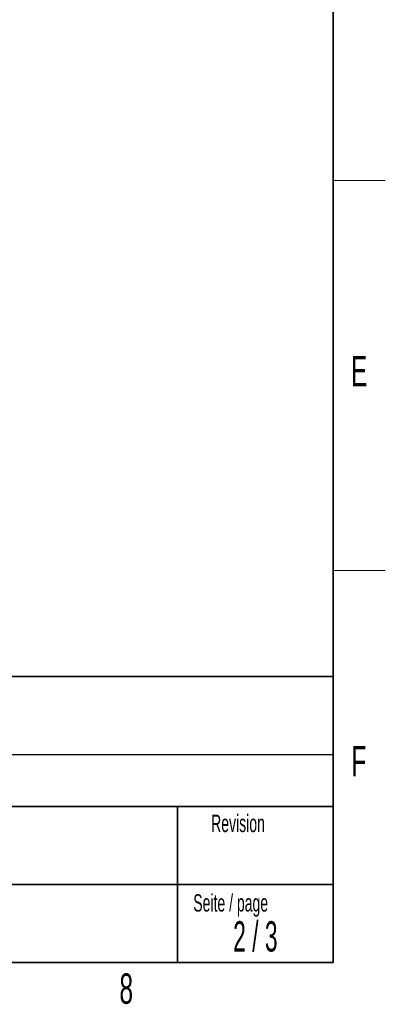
# Paper-space layout 'Blatt2' of a CAD drawing. Header units: millimetres. Extents: x 5 to 418, y 2 to 292.
# Tile 47 of 53: x 372 to 414, y 7 to 121. Entities that reach past the tile are written whole.
import ezdxf

# ---------------------------------------------------------------- set-up
doc = ezdxf.new("R2010")
doc.units = ezdxf.units.MM
doc.layers.add('SLD-0', color=7, linetype='Continuous')
doc.styles.add('SLDTEXTSTYLE0', font='TXT', dxfattribs={"width": 0.605})
doc.styles.add('SLDTEXTSTYLE1', font='TXT', dxfattribs={"width": 0.563})

psp = doc.layouts.new('Blatt2')

# ---------------------------------------------------------------- linework, layer by layer
at = {"layer": 'SLD-0', "lineweight": 35}
for p, q in [((408, 12), (408, 282.5)), ((318, 45), (408, 45)), ((408, 45), (408, 12)), ((408, 30), (318, 30)), ((390, 12), (390, 30)), ((318, 21), (390, 21)), ((390, 21), (408, 21)), ((26, 12), (408, 12)), ((408, 12), (318, 12))]:
    psp.add_line(p, q, dxfattribs=at)
at = {"layer": 'SLD-0', "lineweight": 18}
for p, q in [((408, 102.25), (414, 102.25)), ((408, 57.25), (414, 57.25))]:
    psp.add_line(p, q, dxfattribs=at)
at = {"layer": 'SLD-0'}
psp.add_line((318, 36), (408, 36), dxfattribs=at)

# ---------------------------------------------------------------- texts
for s, insert, char_height, attachment_point, style in [('E', (410.9815679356, 82.0010772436), 3.5, 2, 'SLDTEXTSTYLE0'), ('F6-6 TK0 COMBIVERT', (333.8826865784, 42.5045192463), 4, 1, 'SLDTEXTSTYLE0'), ('F', (410.9536166, 37.0010772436), 3.5, 2, 'SLDTEXTSTYLE0'), ('Revision', (393.8965220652, 29.0591225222), 2, 1, 'SLDTEXTSTYLE0'), ('Seite / page', (391.8390568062, 19.8830679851), 2, 1, 'SLDTEXTSTYLE0'), ('2 / 3', (399.0048985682, 16.7706515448), 3.5, 2, 'SLDTEXTSTYLE1'), ('8', (384.1027123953, 10.7429955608), 3.5, 2, 'SLDTEXTSTYLE0')]:
    psp.add_mtext(s, dxfattribs=dict(at, insert=insert, char_height=char_height, attachment_point=attachment_point, style=style))

doc.saveas('drawing.dxf')
